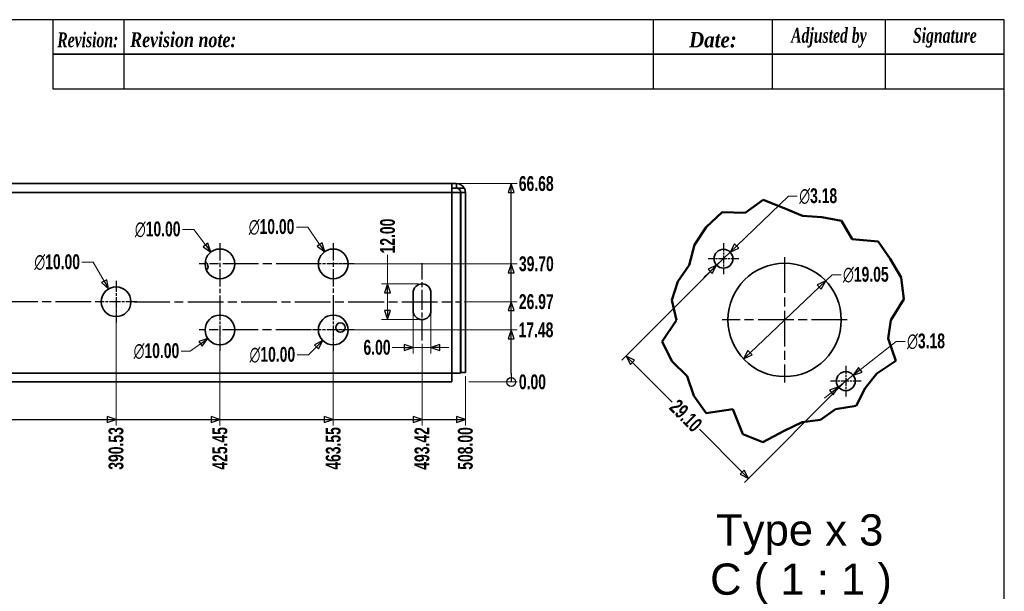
# Model space of a CAD drawing. Header units: millimetres. Extents: x 5 to 414, y 18 to 303.
# Tile 12 of 12: x 248 to 414, y 206 to 303. Entities that reach past the tile are written whole.
import ezdxf
from ezdxf.enums import TextEntityAlignment as Align

# ---------------------------------------------------------------- set-up
doc = ezdxf.new("R2010")
doc.units = ezdxf.units.MM
doc.linetypes.add('CHAIN', pattern=[0.3543, 0.2362, -0.0295, 0.0591, -0.0295])
doc.linetypes.add('DASH_DOT', pattern=[0.182, 0.1181, -0.0295, 0.0049, -0.0295])
for name, color, linetype, lineweight in [('Break Lines(May)', 7, 'Continuous', 50), ('Dimensions(May)', 7, 'Continuous', 25), ('Sketch Geometry(May)', 7, 'Continuous', 35), ('Symbols(May)', 7, 'Continuous', 25), ('Visible Edges(May)', 7, 'Continuous', 35), ('Visible Tangent Edges(May)', 7, 'Continuous', 35)]:
    doc.layers.add(name, color=color, linetype=linetype, lineweight=lineweight)
doc.layers.add('Center Mark(May)', color=1, linetype='DASH_DOT', lineweight=25, true_color=0xff0000)
doc.layers.add('Centerline(May)', color=1, linetype='Continuous', lineweight=25, true_color=0xff0000)
doc.styles.add('DEFAULT-MayBigText', font='arial.ttf')
doc.styles.add('DimISO-30 Roman 2.5', font='romab___.ttf', dxfattribs={"width": 0.7})
doc.styles.add('Text Style216', font='romab___.ttf', dxfattribs={"width": 0.8})
doc.styles.add('Text Style221', font='romab___.ttf', dxfattribs={"width": 0.9})
doc.styles.add('TitleParamH2_5St50-May', font='txt', dxfattribs={"width": 0.7})
doc.styles.add('TitleVariablesH2_5-May', font='romab___.ttf', dxfattribs={"width": 0.7})
doc.dimstyles.new('ISO-30-May', dxfattribs={"dimtxt": 2.5, "dimasz": 1.5, "dimexe": 1, "dimexo": 0.6, "dimgap": 0.4, "dimtad": 0, "dimtoh": 1, "dimrnd": 1e-08, "dimzin": 0, "dimdsep": 46, "dimtxsty": 'DimISO-30 Roman 2.5', "dimblk": 'Filled-1', "dimcen": 0.09, "dimclrd": 132, "dimclre": 132, "dimclrt": 256, "dimazin": 0, "dimtfac": 1.1, "dimtmove": 0, "dimatfit": 3, "dimfxl": 0, "dimtolj": 1, "dimlwd": 18, "dimlwe": 18, "dimarcsym": 0})

# ---------------------------------------------------------------- blocks, each defined once
blk = doc.blocks.new('Borders A3_408x285')
at = {"layer": 'Sketch Geometry(May)', "color": 5, "linetype": 'Continuous', "lineweight": 25, "true_color": 0x0000ff}
for p, q in [((414, 302.5), (6, 302.5)), ((414, 17.5), (414, 302.5))]:
    blk.add_line(p, q, dxfattribs=at)
at = {"layer": 'Sketch Geometry(May)', "color": 172, "linetype": 'Continuous', "lineweight": 25, "true_color": 0x0000c8}
for p, q in [((414, 302.5), (254, 302.5)), ((254, 302.5), (254, 296.7)), ((266, 296.7), (266, 302.5)), ((355, 296.7), (355, 302.5)), ((375, 296.7), (375, 302.5)), ((394, 296.7), (394, 302.5)), ((414, 296.7), (414, 302.5)), ((254, 296.7), (414, 296.7)), ((414, 296.7), (254, 296.7)), ((254, 296.7), (254, 290.9)), ((266, 290.9), (266, 296.7)), ((355, 290.9), (355, 296.7)), ((375, 290.9), (375, 296.7)), ((394, 290.9), (394, 296.7)), ((414, 290.9), (414, 296.7)), ((254, 290.9), (414, 290.9))]:
    blk.add_line(p, q, dxfattribs=at)
at = {"layer": 'Symbols(May)', "color": 1, "true_color": 0xff0000, "line_spacing_factor": 0.4, "style": 'TitleParamH2_5St50-May'}
for s, insert, char_height, width, attachment_point in [('\\fRomantic|b1|i1;Adjusted by', (384.5, 299.46), 2.5, 17, 5), ('\\fRomantic|b1|i1;Revision:', (259.88, 299.09), 2.5, 11.7767, 5), ('\\fRomantic|b1|i1;\\W0.80;Revision note:', (267, 299.11), 2.5, 86.9807, 4), ('\\fRomantic|b1|i1;\\W0.90;\\H2.6000;Date:', (365, 299.11), 2.6, 18, 5), ('\\fRomantic|b1|i1;Signature', (404, 299.46), 2.5, 18, 5)]:
    blk.add_mtext(s, dxfattribs=dict(at, insert=insert, char_height=char_height, width=width, attachment_point=attachment_point))
at = {"layer": 'Symbols(May)', "color": 232, "true_color": 0xd7006b}
for tag, style, width, p in [('Revision', 'Text Style216', 0.8, (260, 293.75)), ('Date', 'Text Style221', 0.9, (365, 293.75)), ('Adjust_by', 'Text Style216', 0.8, (384.5, 293.75))]:
    blk.add_attdef(tag, text='', height=2.5, dxfattribs=dict(at, style=style, width=width)).set_placement(p, align=Align.MIDDLE_CENTER)
at = {"layer": 'Symbols(May)', "color": 232, "true_color": 0xd7006b, "style": 'TitleVariablesH2_5-May', "width": 0.7}
blk.add_attdef('Revision_Note', text='', height=2.5, dxfattribs=at).set_placement((267, 293.75), align=Align.MIDDLE_LEFT)
blk = doc.blocks.new('Filled-1')
at = {"color": 0}
for p, q in [((0, 0), (-1, 0.33)), ((-1, 0.33), (-1, -0.33)), ((-1, 0), (0, 0)), ((-1, -0.33), (0, 0))]:
    blk.add_line(p, q, dxfattribs=at)
at = {"color": 0, "flags": 128}
blk.add_lwpolyline([(-1, -0.33), (0, 0), (-1, 0.33), (-1, -0.33)], dxfattribs=at)
at = {"color": 0}
blk.add_solid([(-1, -0.33), (0, 0), (-1, 0.33), (-1, -0.33)], dxfattribs=at)
blk = doc.blocks.new('*D114')
at = {"layer": 'Defpoints', "color": 0, "linetype": 'Continuous', "transparency": 16777216}
for p in [(366.78, 262.32), (387.35, 241.75), (370.99, 225.39)]:
    blk.add_point(p, dxfattribs=at)
at = {"layer": 'Dimensions(May)', "color": 132, "linetype": 'Continuous', "lineweight": 18, "transparency": 16777216}
for p, q in [((366.35, 261.9), (349.71, 245.26)), ((351.48, 244.9), (358.17, 238.22)), ((386.93, 241.32), (370.29, 224.68)), ((369.93, 226.45), (362.73, 233.65))]:
    blk.add_line(p, q, dxfattribs=at)
at = {"layer": 'Dimensions(May)', "color": 132, "linetype": 'Continuous', "lineweight": 18, "transparency": 16777216, "xscale": 1.5, "yscale": 1.5, "zscale": 1.5}
for p, rotation in [((350.42, 245.96), 135.0000000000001), ((370.99, 225.39), 315.0000000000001)]:
    blk.add_blockref('Filled-1', p, dxfattribs=dict(at, rotation=rotation))
at = {"layer": 'Dimensions(May)', "color": 172, "linetype": 'Continuous', "lineweight": 20, "true_color": 0x0000c8, "transparency": 16777216, "insert": (360.45, 235.93), "char_height": 2.5, "attachment_point": 5, "rotation": 315, "style": 'DimISO-30 Roman 2.5'}
blk.add_mtext('\\A1;29.10', dxfattribs=at)
blk = doc.blocks.new('*D115')
at = {"layer": 'Defpoints', "color": 0, "linetype": 'Continuous', "transparency": 16777216}
for p in [(383.97, 258.59), (370.15, 245.48)]:
    blk.add_point(p, dxfattribs=at)
at = {"layer": 'Dimensions(May)', "color": 132, "linetype": 'Continuous', "lineweight": 18, "transparency": 16777216}
for p, q in [((383.97, 258.59), (385.06, 259.62)), ((385.06, 259.62), (386.56, 259.62)), ((371.24, 246.51), (382.88, 257.56))]:
    blk.add_line(p, q, dxfattribs=at)
at = {"layer": 'Dimensions(May)', "color": 132, "linetype": 'Continuous', "lineweight": 18, "transparency": 16777216, "xscale": 1.5, "yscale": 1.5, "zscale": 1.5}
for p, rotation in [((383.97, 258.59), 43.49519655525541), ((370.15, 245.48), 223.4951965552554)]:
    blk.add_blockref('Filled-1', p, dxfattribs=dict(at, rotation=rotation))
at = {"layer": 'Dimensions(May)', "color": 172, "linetype": 'Continuous', "lineweight": 20, "true_color": 0x0000c8, "transparency": 16777216, "insert": (390.72, 259.62), "char_height": 2.5, "attachment_point": 5, "style": 'DimISO-30 Roman 2.5'}
blk.add_mtext('\\A1;∅19.05', dxfattribs=at)
blk = doc.blocks.new('*D116')
at = {"layer": 'Defpoints', "color": 0, "linetype": 'Continuous', "transparency": 16777216}
for p in [(388.6, 242.73), (386.1, 240.76)]:
    blk.add_point(p, dxfattribs=at)
at = {"layer": 'Dimensions(May)', "color": 132, "linetype": 'Continuous', "lineweight": 18, "transparency": 16777216}
for p, q in [((389.77, 243.66), (395.82, 248.42)), ((395.82, 248.42), (397.32, 248.42)), ((386.1, 240.76), (388.6, 242.73)), ((384.93, 239.83), (383.75, 238.9))]:
    blk.add_line(p, q, dxfattribs=at)
at = {"layer": 'Dimensions(May)', "color": 132, "linetype": 'Continuous', "lineweight": 18, "transparency": 16777216, "xscale": 1.5, "yscale": 1.5, "zscale": 1.5}
for p, rotation in [((388.6, 242.73), 218.2559578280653), ((386.1, 240.76), 38.25595782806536)]:
    blk.add_blockref('Filled-1', p, dxfattribs=dict(at, rotation=rotation))
at = {"layer": 'Dimensions(May)', "color": 172, "linetype": 'Continuous', "lineweight": 20, "true_color": 0x0000c8, "transparency": 16777216, "insert": (400.84, 248.42), "char_height": 2.5, "attachment_point": 5, "style": 'DimISO-30 Roman 2.5'}
blk.add_mtext('\\A1;∅3.18', dxfattribs=at)
blk = doc.blocks.new('*D117')
at = {"layer": 'Defpoints', "color": 0, "linetype": 'Continuous', "transparency": 16777216}
for p in [(367.92, 263.42), (365.63, 261.22)]:
    blk.add_point(p, dxfattribs=at)
at = {"layer": 'Dimensions(May)', "color": 132, "linetype": 'Continuous', "lineweight": 18, "transparency": 16777216}
for p, q in [((369, 264.46), (377.69, 272.83)), ((377.69, 272.83), (379.19, 272.83)), ((365.63, 261.22), (367.92, 263.42)), ((364.55, 260.18), (363.47, 259.14))]:
    blk.add_line(p, q, dxfattribs=at)
at = {"layer": 'Dimensions(May)', "color": 132, "linetype": 'Continuous', "lineweight": 18, "transparency": 16777216, "xscale": 1.5, "yscale": 1.5, "zscale": 1.5}
for p, rotation in [((367.92, 263.42), 223.9330283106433), ((365.63, 261.22), 43.93302831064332)]:
    blk.add_blockref('Filled-1', p, dxfattribs=dict(at, rotation=rotation))
at = {"layer": 'Dimensions(May)', "color": 172, "linetype": 'Continuous', "lineweight": 20, "true_color": 0x0000c8, "transparency": 16777216, "insert": (382.71, 272.83), "char_height": 2.5, "attachment_point": 5, "style": 'DimISO-30 Roman 2.5'}
blk.add_mtext('\\A1;∅3.18', dxfattribs=at)
blk = doc.blocks.new('*D156')
at = {"layer": 'Defpoints', "color": 0, "linetype": 'Continuous', "transparency": 16777216}
for p in [(264.64, 255.09), (69.38, 241.6), (264.64, 234.29)]:
    blk.add_point(p, dxfattribs=at)
at = {"layer": 'Dimensions(May)', "color": 132, "linetype": 'Continuous', "lineweight": 18, "transparency": 16777216}
blk.add_line((264.64, 254.49), (264.64, 234.29), dxfattribs=at)
at = {"layer": 'Dimensions(May)', "color": 172, "linetype": 'Continuous', "lineweight": 20, "true_color": 0x0000c8, "transparency": 16777216, "insert": (264.64, 230.42), "char_height": 2.5, "attachment_point": 5, "rotation": 90, "style": 'DimISO-30 Roman 2.5'}
blk.add_mtext('\\A1;390.53', dxfattribs=at)
blk = doc.blocks.new('*D157')
at = {"layer": 'Defpoints', "color": 0, "linetype": 'Continuous', "transparency": 16777216}
for p in [(282.11, 250.34), (69.38, 241.6), (282.11, 234.29)]:
    blk.add_point(p, dxfattribs=at)
at = {"layer": 'Dimensions(May)', "color": 132, "linetype": 'Continuous', "lineweight": 18, "transparency": 16777216}
blk.add_line((282.11, 249.74), (282.11, 234.29), dxfattribs=at)
at = {"layer": 'Dimensions(May)', "color": 172, "linetype": 'Continuous', "lineweight": 20, "true_color": 0x0000c8, "transparency": 16777216, "insert": (282.11, 230.43), "char_height": 2.5, "attachment_point": 5, "rotation": 90, "style": 'DimISO-30 Roman 2.5'}
blk.add_mtext('\\A1;425.45', dxfattribs=at)
blk = doc.blocks.new('*D158')
at = {"layer": 'Defpoints', "color": 0, "linetype": 'Continuous', "transparency": 16777216}
for p in [(301.16, 250.34), (69.38, 241.6), (301.16, 234.29)]:
    blk.add_point(p, dxfattribs=at)
at = {"layer": 'Dimensions(May)', "color": 132, "linetype": 'Continuous', "lineweight": 18, "transparency": 16777216}
blk.add_line((301.16, 249.74), (301.16, 234.29), dxfattribs=at)
at = {"layer": 'Dimensions(May)', "color": 172, "linetype": 'Continuous', "lineweight": 20, "true_color": 0x0000c8, "transparency": 16777216, "insert": (301.16, 230.43), "char_height": 2.5, "attachment_point": 5, "rotation": 90, "style": 'DimISO-30 Roman 2.5'}
blk.add_mtext('\\A1;463.55', dxfattribs=at)
blk = doc.blocks.new('*D159')
at = {"layer": 'Defpoints', "color": 0, "linetype": 'Continuous', "transparency": 16777216}
for p in [(316.09, 248.59), (69.38, 241.6), (316.09, 234.29)]:
    blk.add_point(p, dxfattribs=at)
at = {"layer": 'Dimensions(May)', "color": 132, "linetype": 'Continuous', "lineweight": 18, "transparency": 16777216}
blk.add_line((316.09, 247.99), (316.09, 234.29), dxfattribs=at)
at = {"layer": 'Dimensions(May)', "color": 172, "linetype": 'Continuous', "lineweight": 20, "true_color": 0x0000c8, "transparency": 16777216, "insert": (316.09, 230.42), "char_height": 2.5, "attachment_point": 5, "rotation": 90, "style": 'DimISO-30 Roman 2.5'}
blk.add_mtext('\\A1;493.42', dxfattribs=at)
blk = doc.blocks.new('*D160')
at = {"layer": 'Defpoints', "color": 0, "linetype": 'Continuous', "transparency": 16777216}
for p in [(323.38, 243.19), (69.38, 241.6), (323.38, 234.29)]:
    blk.add_point(p, dxfattribs=at)
at = {"layer": 'Dimensions(May)', "color": 132, "linetype": 'Continuous', "lineweight": 18, "transparency": 16777216}
blk.add_line((323.38, 242.59), (323.38, 234.29), dxfattribs=at)
at = {"layer": 'Dimensions(May)', "color": 172, "linetype": 'Continuous', "lineweight": 20, "true_color": 0x0000c8, "transparency": 16777216, "insert": (323.38, 230.42), "char_height": 2.5, "attachment_point": 5, "rotation": 90, "style": 'DimISO-30 Roman 2.5'}
blk.add_mtext('\\A1;508.00', dxfattribs=at)
blk = doc.blocks.new('2dTransSymbol8')
at = {"layer": 'Dimensions(May)'}
for p, q in [((245.59, 235.29), (263.14, 235.29)), ((264.64, 235.29), (263.14, 235.79)), ((263.14, 235.79), (263.14, 234.79)), ((263.14, 235.29), (264.64, 235.29)), ((263.14, 234.79), (264.64, 235.29)), ((264.64, 235.29), (280.61, 235.29)), ((282.11, 235.29), (280.61, 235.79)), ((280.61, 235.79), (280.61, 234.79)), ((280.61, 235.29), (282.11, 235.29)), ((280.61, 234.79), (282.11, 235.29)), ((282.11, 235.29), (299.66, 235.29)), ((301.16, 235.29), (299.66, 235.79)), ((299.66, 235.79), (299.66, 234.79)), ((299.66, 235.29), (301.16, 235.29)), ((299.66, 234.79), (301.16, 235.29)), ((301.16, 235.29), (314.59, 235.29)), ((316.09, 235.29), (314.59, 235.79)), ((314.59, 235.79), (314.59, 234.79)), ((314.59, 235.29), (316.09, 235.29)), ((314.59, 234.79), (316.09, 235.29)), ((316.09, 235.29), (321.88, 235.29)), ((323.38, 235.29), (321.88, 235.79)), ((321.88, 235.79), (321.88, 234.79)), ((321.88, 235.29), (323.38, 235.29)), ((321.88, 234.79), (323.38, 235.29))]:
    blk.add_line(p, q, dxfattribs=at)
at = {"layer": 'Dimensions(May)', "flags": 128}
for points in [[(263.14, 234.79), (264.64, 235.29), (263.14, 235.79), (263.14, 234.79)], [(280.61, 234.79), (282.11, 235.29), (280.61, 235.79), (280.61, 234.79)], [(299.66, 234.79), (301.16, 235.29), (299.66, 235.79), (299.66, 234.79)], [(314.59, 234.79), (316.09, 235.29), (314.59, 235.79), (314.59, 234.79)], [(321.88, 234.79), (323.38, 235.29), (321.88, 235.79), (321.88, 234.79)]]:
    blk.add_lwpolyline(points, dxfattribs=at)
at = {"layer": 'Dimensions(May)'}
for points in [[(263.14, 234.79), (264.64, 235.29), (263.14, 235.79), (263.14, 234.79)], [(280.61, 234.79), (282.11, 235.29), (280.61, 235.79), (280.61, 234.79)], [(299.66, 234.79), (301.16, 235.29), (299.66, 235.79), (299.66, 234.79)], [(314.59, 234.79), (316.09, 235.29), (314.59, 235.79), (314.59, 234.79)], [(321.88, 234.79), (323.38, 235.29), (321.88, 235.79), (321.88, 234.79)]]:
    blk.add_solid(points, dxfattribs=at)
blk = doc.blocks.new('*D166')
at = {"layer": 'Defpoints', "color": 0, "linetype": 'Continuous', "transparency": 16777216}
for p in [(323.38, 241.6), (323.38, 241.6), (332.08, 241.6)]:
    blk.add_point(p, dxfattribs=at)
at = {"layer": 'Dimensions(May)', "color": 132, "linetype": 'Continuous', "lineweight": 18, "transparency": 16777216}
blk.add_line((323.98, 241.6), (332.08, 241.6), dxfattribs=at)
at = {"layer": 'Dimensions(May)', "color": 172, "linetype": 'Continuous', "lineweight": 20, "true_color": 0x0000c8, "transparency": 16777216, "insert": (334.65, 241.6), "char_height": 2.5, "attachment_point": 5, "style": 'DimISO-30 Roman 2.5'}
blk.add_mtext('\\A1;0.00', dxfattribs=at)
blk = doc.blocks.new('*D167')
at = {"layer": 'Defpoints', "color": 0, "linetype": 'Continuous', "transparency": 16777216}
for p in [(301.16, 250.34), (332.08, 250.34), (323.38, 241.6)]:
    blk.add_point(p, dxfattribs=at)
at = {"layer": 'Dimensions(May)', "color": 132, "linetype": 'Continuous', "lineweight": 18, "transparency": 16777216}
blk.add_line((301.76, 250.34), (332.08, 250.34), dxfattribs=at)
at = {"layer": 'Dimensions(May)', "color": 172, "linetype": 'Continuous', "lineweight": 20, "true_color": 0x0000c8, "transparency": 16777216, "insert": (335.25, 250.34), "char_height": 2.5, "attachment_point": 5, "style": 'DimISO-30 Roman 2.5'}
blk.add_mtext('\\A1;17.48', dxfattribs=at)
blk = doc.blocks.new('*D168')
at = {"layer": 'Defpoints', "color": 0, "linetype": 'Continuous', "transparency": 16777216}
for p in [(301.16, 261.45), (332.08, 261.45), (323.38, 241.6)]:
    blk.add_point(p, dxfattribs=at)
at = {"layer": 'Dimensions(May)', "color": 132, "linetype": 'Continuous', "lineweight": 18, "transparency": 16777216}
blk.add_line((301.76, 261.45), (332.08, 261.45), dxfattribs=at)
at = {"layer": 'Dimensions(May)', "color": 172, "linetype": 'Continuous', "lineweight": 20, "true_color": 0x0000c8, "transparency": 16777216, "insert": (335.31, 261.45), "char_height": 2.5, "attachment_point": 5, "style": 'DimISO-30 Roman 2.5'}
blk.add_mtext('\\A1;39.70', dxfattribs=at)
blk = doc.blocks.new('*D169')
at = {"layer": 'Defpoints', "color": 0, "linetype": 'Continuous', "transparency": 16777216}
for p in [(322.59, 255.09), (332.08, 255.09), (323.38, 241.6)]:
    blk.add_point(p, dxfattribs=at)
at = {"layer": 'Dimensions(May)', "color": 132, "linetype": 'Continuous', "lineweight": 18, "transparency": 16777216}
blk.add_line((323.19, 255.09), (332.08, 255.09), dxfattribs=at)
at = {"layer": 'Dimensions(May)', "color": 172, "linetype": 'Continuous', "lineweight": 20, "true_color": 0x0000c8, "transparency": 16777216, "insert": (335.3, 255.09), "char_height": 2.5, "attachment_point": 5, "style": 'DimISO-30 Roman 2.5'}
blk.add_mtext('\\A1;26.97', dxfattribs=at)
blk = doc.blocks.new('*D170')
at = {"layer": 'Defpoints', "color": 0, "linetype": 'Continuous', "transparency": 16777216}
for p in [(321.08, 274.94), (332.08, 274.94), (323.38, 241.6)]:
    blk.add_point(p, dxfattribs=at)
at = {"layer": 'Dimensions(May)', "color": 132, "linetype": 'Continuous', "lineweight": 18, "transparency": 16777216}
blk.add_line((321.68, 274.94), (332.08, 274.94), dxfattribs=at)
at = {"layer": 'Dimensions(May)', "color": 172, "linetype": 'Continuous', "lineweight": 20, "true_color": 0x0000c8, "transparency": 16777216, "insert": (335.29, 274.94), "char_height": 2.5, "attachment_point": 5, "style": 'DimISO-30 Roman 2.5'}
blk.add_mtext('\\A1;66.68', dxfattribs=at)
blk = doc.blocks.new('2dTransSymbol10')
at = {"layer": 'Dimensions(May)'}
for p, q in [((331.08, 274.94), (330.58, 273.44)), ((331.08, 273.44), (331.08, 274.94)), ((331.58, 273.44), (331.08, 274.94)), ((330.58, 273.44), (331.58, 273.44)), ((331.08, 261.45), (331.08, 273.44)), ((331.08, 261.45), (330.58, 259.95)), ((330.58, 259.95), (331.58, 259.95)), ((331.08, 259.95), (331.08, 261.45)), ((331.58, 259.95), (331.08, 261.45)), ((331.08, 255.09), (331.08, 259.95)), ((331.08, 255.09), (330.58, 253.59)), ((331.08, 253.59), (331.08, 255.09)), ((331.58, 253.59), (331.08, 255.09)), ((330.58, 253.59), (331.58, 253.59)), ((331.08, 250.34), (331.08, 253.59)), ((331.08, 250.34), (330.58, 248.84)), ((331.08, 248.84), (331.08, 250.34)), ((331.58, 248.84), (331.08, 250.34)), ((330.58, 248.84), (331.58, 248.84)), ((331.08, 243.1), (331.08, 248.84)), ((331.08, 243.1), (331.08, 241.6))]:
    blk.add_line(p, q, dxfattribs=at)
at = {"layer": 'Dimensions(May)', "flags": 128}
for points in [[(331.58, 273.44), (331.08, 274.94), (330.58, 273.44), (331.58, 273.44)], [(331.58, 259.95), (331.08, 261.45), (330.58, 259.95), (331.58, 259.95)], [(331.58, 253.59), (331.08, 255.09), (330.58, 253.59), (331.58, 253.59)], [(331.58, 248.84), (331.08, 250.34), (330.58, 248.84), (331.58, 248.84)]]:
    blk.add_lwpolyline(points, dxfattribs=at)
at = {"layer": 'Dimensions(May)'}
blk.add_circle((331.08, 241.6), 0.75, dxfattribs=at)
for points in [[(331.58, 273.44), (331.08, 274.94), (330.58, 273.44), (331.58, 273.44)], [(331.58, 259.95), (331.08, 261.45), (330.58, 259.95), (331.58, 259.95)], [(331.58, 253.59), (331.08, 255.09), (330.58, 253.59), (331.58, 253.59)], [(331.58, 248.84), (331.08, 250.34), (330.58, 248.84), (331.58, 248.84)]]:
    blk.add_solid(points, dxfattribs=at)
blk = doc.blocks.new('*D182')
at = {"layer": 'Defpoints', "color": 0, "linetype": 'Continuous', "transparency": 16777216}
for p in [(263.39, 257.25), (265.89, 252.92)]:
    blk.add_point(p, dxfattribs=at)
at = {"layer": 'Dimensions(May)', "color": 132, "linetype": 'Continuous', "lineweight": 18, "transparency": 16777216}
for p, q in [((258.91, 261.73), (260.81, 261.73)), ((260.81, 261.73), (262.64, 258.55)), ((264.55, 255.09), (264.73, 255.09)), ((264.64, 255), (264.64, 255.18))]:
    blk.add_line(p, q, dxfattribs=at)
at = {"layer": 'Dimensions(May)', "color": 132, "linetype": 'Continuous', "lineweight": 18, "transparency": 16777216, "xscale": 1.5, "yscale": 1.5, "zscale": 1.5, "rotation": 300.0000000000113}
blk.add_blockref('Filled-1', (263.39, 257.25), dxfattribs=at)
at = {"layer": 'Dimensions(May)', "color": 172, "linetype": 'Continuous', "lineweight": 20, "true_color": 0x0000c8, "transparency": 16777216, "insert": (254.74, 261.73), "char_height": 2.5, "attachment_point": 5, "style": 'DimISO-30 Roman 2.5'}
blk.add_mtext('\\A1;∅10.00', dxfattribs=at)
blk = doc.blocks.new('*D183')
at = {"layer": 'Defpoints', "color": 0, "linetype": 'Continuous', "transparency": 16777216}
for p in [(280.59, 263.44), (283.62, 259.46)]:
    blk.add_point(p, dxfattribs=at)
at = {"layer": 'Dimensions(May)', "color": 132, "linetype": 'Continuous', "lineweight": 18, "transparency": 16777216}
for p, q in [((275.8, 267.24), (277.7, 267.24)), ((277.7, 267.24), (279.68, 264.63)), ((282.02, 261.45), (282.2, 261.45)), ((282.11, 261.36), (282.11, 261.54))]:
    blk.add_line(p, q, dxfattribs=at)
at = {"layer": 'Dimensions(May)', "color": 132, "linetype": 'Continuous', "lineweight": 18, "transparency": 16777216, "xscale": 1.5, "yscale": 1.5, "zscale": 1.5, "rotation": 307.2557195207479}
blk.add_blockref('Filled-1', (280.59, 263.44), dxfattribs=at)
at = {"layer": 'Dimensions(May)', "color": 172, "linetype": 'Continuous', "lineweight": 20, "true_color": 0x0000c8, "transparency": 16777216, "insert": (271.64, 267.24), "char_height": 2.5, "attachment_point": 5, "style": 'DimISO-30 Roman 2.5'}
blk.add_mtext('\\A1;∅10.00', dxfattribs=at)
blk = doc.blocks.new('*D184')
at = {"layer": 'Defpoints', "color": 0, "linetype": 'Continuous', "transparency": 16777216}
for p in [(284.14, 251.78), (280.07, 248.89)]:
    blk.add_point(p, dxfattribs=at)
at = {"layer": 'Dimensions(May)', "color": 132, "linetype": 'Continuous', "lineweight": 18, "transparency": 16777216}
for p, q in [((282.02, 250.34), (282.2, 250.34)), ((282.11, 250.25), (282.11, 250.43)), ((275.6, 246.78), (277.1, 246.78)), ((277.1, 246.78), (278.84, 248.02))]:
    blk.add_line(p, q, dxfattribs=at)
at = {"layer": 'Dimensions(May)', "color": 132, "linetype": 'Continuous', "lineweight": 18, "transparency": 16777216, "xscale": 1.5, "yscale": 1.5, "zscale": 1.5, "rotation": 35.38163427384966}
blk.add_blockref('Filled-1', (280.07, 248.89), dxfattribs=at)
at = {"layer": 'Dimensions(May)', "color": 172, "linetype": 'Continuous', "lineweight": 20, "true_color": 0x0000c8, "transparency": 16777216, "insert": (271.43, 246.78), "char_height": 2.5, "attachment_point": 5, "style": 'DimISO-30 Roman 2.5'}
blk.add_mtext('\\A1;∅10.00', dxfattribs=at)
blk = doc.blocks.new('*D185')
at = {"layer": 'Defpoints', "color": 0, "linetype": 'Continuous', "transparency": 16777216}
for p in [(299.73, 263.5), (302.58, 259.39)]:
    blk.add_point(p, dxfattribs=at)
at = {"layer": 'Dimensions(May)', "color": 132, "linetype": 'Continuous', "lineweight": 18, "transparency": 16777216}
for p, q in [((294.96, 267.64), (296.86, 267.64)), ((296.86, 267.64), (298.87, 264.73)), ((301.07, 261.45), (301.25, 261.45)), ((301.16, 261.36), (301.16, 261.54))]:
    blk.add_line(p, q, dxfattribs=at)
at = {"layer": 'Dimensions(May)', "color": 132, "linetype": 'Continuous', "lineweight": 18, "transparency": 16777216, "xscale": 1.5, "yscale": 1.5, "zscale": 1.5, "rotation": 304.7601265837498}
blk.add_blockref('Filled-1', (299.73, 263.5), dxfattribs=at)
at = {"layer": 'Dimensions(May)', "color": 172, "linetype": 'Continuous', "lineweight": 20, "true_color": 0x0000c8, "transparency": 16777216, "insert": (290.79, 267.64), "char_height": 2.5, "attachment_point": 5, "style": 'DimISO-30 Roman 2.5'}
blk.add_mtext('\\A1;∅10.00', dxfattribs=at)
blk = doc.blocks.new('*D186')
at = {"layer": 'Defpoints', "color": 0, "linetype": 'Continuous', "transparency": 16777216}
for p in [(302.92, 252.1), (299.39, 248.57)]:
    blk.add_point(p, dxfattribs=at)
at = {"layer": 'Dimensions(May)', "color": 132, "linetype": 'Continuous', "lineweight": 18, "transparency": 16777216}
for p, q in [((301.07, 250.34), (301.25, 250.34)), ((301.16, 250.25), (301.16, 250.43)), ((296.98, 246.16), (298.33, 247.51)), ((295.09, 246.16), (296.98, 246.16))]:
    blk.add_line(p, q, dxfattribs=at)
at = {"layer": 'Dimensions(May)', "color": 132, "linetype": 'Continuous', "lineweight": 18, "transparency": 16777216, "xscale": 1.5, "yscale": 1.5, "zscale": 1.5, "rotation": 44.99999999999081}
blk.add_blockref('Filled-1', (299.39, 248.57), dxfattribs=at)
at = {"layer": 'Dimensions(May)', "color": 172, "linetype": 'Continuous', "lineweight": 20, "true_color": 0x0000c8, "transparency": 16777216, "insert": (290.92, 246.16), "char_height": 2.5, "attachment_point": 5, "style": 'DimISO-30 Roman 2.5'}
blk.add_mtext('\\A1;∅10.00', dxfattribs=at)
blk = doc.blocks.new('*D189')
at = {"layer": 'Defpoints', "color": 0, "linetype": 'Continuous', "transparency": 16777216}
for p in [(316.09, 258.09), (310.3, 252.09), (316.09, 252.09)]:
    blk.add_point(p, dxfattribs=at)
at = {"layer": 'Dimensions(May)', "color": 132, "linetype": 'Continuous', "lineweight": 18, "transparency": 16777216}
for p, q in [((310.3, 258.09), (310.3, 262.95)), ((315.49, 258.09), (309.3, 258.09)), ((310.3, 253.59), (310.3, 256.59)), ((315.49, 252.09), (309.3, 252.09))]:
    blk.add_line(p, q, dxfattribs=at)
at = {"layer": 'Dimensions(May)', "color": 132, "linetype": 'Continuous', "lineweight": 18, "transparency": 16777216, "xscale": 1.5, "yscale": 1.5, "zscale": 1.5}
for p, rotation in [((310.3, 258.09), 90), ((310.3, 252.09), 270)]:
    blk.add_blockref('Filled-1', p, dxfattribs=dict(at, rotation=rotation))
at = {"layer": 'Dimensions(May)', "color": 172, "linetype": 'Continuous', "lineweight": 20, "true_color": 0x0000c8, "transparency": 16777216, "insert": (310.3, 266.13), "char_height": 2.5, "attachment_point": 5, "rotation": 90, "style": 'DimISO-30 Roman 2.5'}
blk.add_mtext('\\A1;12.00', dxfattribs=at)
blk = doc.blocks.new('*D190')
at = {"layer": 'Defpoints', "color": 0, "linetype": 'Continuous', "transparency": 16777216}
for p in [(314.59, 253.59), (317.59, 253.59), (317.59, 247.41)]:
    blk.add_point(p, dxfattribs=at)
at = {"layer": 'Dimensions(May)', "color": 132, "linetype": 'Continuous', "lineweight": 18, "transparency": 16777216}
for p, q in [((314.59, 252.99), (314.59, 246.41)), ((317.59, 252.99), (317.59, 246.41)), ((313.09, 247.41), (311.09, 247.41)), ((317.59, 247.41), (314.59, 247.41)), ((319.09, 247.41), (320.59, 247.41))]:
    blk.add_line(p, q, dxfattribs=at)
at = {"layer": 'Dimensions(May)', "color": 132, "linetype": 'Continuous', "lineweight": 18, "transparency": 16777216, "xscale": 1.5, "yscale": 1.5, "zscale": 1.5}
blk.add_blockref('Filled-1', (314.59, 247.41), dxfattribs=at)
at = {"layer": 'Dimensions(May)', "color": 132, "linetype": 'Continuous', "lineweight": 18, "transparency": 16777216, "xscale": 1.5, "yscale": 1.5, "zscale": 1.5, "rotation": 180}
blk.add_blockref('Filled-1', (317.59, 247.41), dxfattribs=at)
at = {"layer": 'Dimensions(May)', "color": 172, "linetype": 'Continuous', "lineweight": 20, "true_color": 0x0000c8, "transparency": 16777216, "insert": (308.52, 247.41), "char_height": 2.5, "attachment_point": 5, "style": 'DimISO-30 Roman 2.5'}
blk.add_mtext('\\A1;6.00', dxfattribs=at)

msp = doc.modelspace()

# ---------------------------------------------------------------- linework, layer by layer
at = {"layer": 'Break Lines(May)'}
for p, q in [((370.4268, 270.052), (373.435, 272.2054)), ((373.435, 272.2054), (376.9983, 270.8446)), ((363.8734, 267.6386), (366.5338, 270.122)), ((366.5338, 270.122), (370.4268, 270.052)), ((376.9983, 270.8446), (380.092, 269.5421)), ((380.092, 269.5421), (383.3045, 269.3231)), ((383.3045, 269.3231), (386.6392, 268.6956)), ((386.6392, 268.6956), (388.4233, 265.6127)), ((361.907, 264.6601), (363.8734, 267.6386)), ((388.4233, 265.6127), (392.7812, 265.2404)), ((392.7812, 265.2404), (394.8192, 262.2859)), ((361.0279, 261.2174), (361.907, 264.6601)), ((394.8192, 262.2859), (396.6544, 259.1512)), ((359.0902, 258.515), (361.0279, 261.2174)), ((358.091, 255.3308), (359.0902, 258.515)), ((396.6544, 259.1512), (397.099, 255.5413)), ((358.8907, 251.997), (358.091, 255.3308)), ((397.099, 255.5413), (394.9057, 251.997)), ((356.4918, 248.3811), (358.8907, 251.997)), ((394.9057, 251.997), (394.4447, 248.9207)), ((358.0903, 245.115), (356.4918, 248.3811)), ((394.4447, 248.9207), (395.7653, 245.1663)), ((360.6766, 242.5736), (358.0903, 245.115)), ((395.7653, 245.1663), (392.5869, 242.9969)), ((361.8036, 239.2471), (360.6766, 242.5736)), ((392.5869, 242.9969), (390.6117, 240.574)), ((390.6117, 240.574), (389.0735, 237.6063)), ((363.8834, 236.3673), (361.8036, 239.2471)), ((368.3506, 237.0187), (363.8834, 236.3673)), ((370.0159, 232.8129), (368.3506, 237.0187)), ((385.6404, 237.0284), (383.0931, 235.2517)), ((389.0735, 237.6063), (385.6404, 237.0284)), ((383.0931, 235.2517), (380.0187, 234.8675)), ((380.0187, 234.8675), (376.9983, 233.3812)), ((373.3798, 231.4756), (370.0159, 232.8129)), ((376.9983, 233.3812), (373.3798, 231.4756))]:
    msp.add_line(p, q, dxfattribs=at)
at = {"layer": 'Center Mark(May)', "linetype": 'CHAIN', "ltscale": 12.408963}
msp.add_line((282.1055, 264.9487), (282.1055, 253.7815), dxfattribs=at)
at = {"layer": 'Center Mark(May)', "linetype": 'CHAIN', "ltscale": 12.343701}
msp.add_line((301.1555, 264.9487), (301.1555, 253.8402), dxfattribs=at)
at = {"layer": 'Center Mark(May)', "linetype": 'CHAIN', "ltscale": 5.750398}
for p, q in [((366.7756, 264.9069), (366.7756, 259.7319)), ((369.3631, 262.3194), (364.1881, 262.3194)), ((387.3496, 244.3329), (387.3496, 239.1579)), ((389.9371, 241.7454), (384.7621, 241.7454))]:
    msp.add_line(p, q, dxfattribs=at)
at = {"layer": 'Center Mark(May)', "linetype": 'CHAIN', "ltscale": 25.402201}
for p, q in [((377.0626, 262.5574), (377.0626, 241.5074)), ((297.5881, 261.4487), (278.6055, 261.4487)), ((260.4649, 255.086), (242.093, 255.086)), ((387.5876, 252.0324), (366.5376, 252.0324)), ((297.5293, 250.3362), (278.6055, 250.3362))]:
    msp.add_line(p, q, dxfattribs=at)
at = {"layer": 'Center Mark(May)', "linetype": 'CHAIN', "ltscale": 7.778352}
for p, q in [((304.6555, 261.4487), (297.6555, 261.4487)), ((264.643, 258.586), (264.643, 251.586)), ((268.143, 255.086), (261.143, 255.086)), ((282.1055, 253.8362), (282.1055, 246.8362)), ((301.1555, 253.8362), (301.1555, 246.8362)), ((304.6555, 250.3362), (297.6555, 250.3362))]:
    msp.add_line(p, q, dxfattribs=at)
at = {"layer": 'Centerline(May)', "linetype": 'CHAIN', "ltscale": 14.445597}
msp.add_line((316.0907, 248.586), (316.0907, 261.586), dxfattribs=at)
at = {"layer": 'Centerline(May)', "linetype": 'CHAIN', "ltscale": 25.402201}
msp.add_line((267.694, 255.086), (322.5907, 255.086), dxfattribs=at)
at = {"layer": 'Visible Edges(May)'}
for p, q in [((71.6835, 274.9361), (321.0774, 274.9361)), ((321.0774, 274.9361), (321.8805, 274.9361)), ((321.0774, 274.9361), (321.0774, 273.4361)), ((321.8805, 274.1861), (321.0774, 274.1861)), ((322.5774, 273.4361), (321.0774, 273.4361)), ((322.5774, 273.4361), (322.5774, 243.0986)), ((322.6305, 273.4361), (323.3805, 273.4361)), ((322.6305, 243.1861), (322.6305, 273.4361)), ((323.3805, 273.4361), (323.3805, 243.1861)), ((314.5907, 253.586), (314.5907, 256.586)), ((317.5907, 256.586), (317.5907, 253.586)), ((321.0774, 241.5986), (321.0774, 243.0986)), ((322.5774, 243.0986), (321.0774, 243.0986)), ((323.3805, 243.1861), (322.6305, 243.1861)), ((321.0774, 241.5986), (71.6835, 241.5986))]:
    msp.add_line(p, q, dxfattribs=at)
for centre, radius in [((282.1055, 261.4487), 2.5), ((301.1555, 261.4487), 2.5), ((366.7756, 262.3194), 1.5875), ((377.0626, 252.0324), 9.525), ((264.643, 255.086), 2.5), ((282.1055, 250.3362), 2.5), ((301.1555, 250.3362), 2.5), ((302.362, 250.7426), 0.7937), ((387.3496, 241.7454), 1.5875)]:
    msp.add_circle(centre, radius, dxfattribs=at)
for centre, radius, start, end in [((321.8805, 273.4361), 1.5, 30, 90), ((321.8805, 273.4361), 0.75, 0, 90), ((321.8805, 273.4361), 1.5, 0, 30), ((279.3115, 261.0296), 0.7938, 310.310811, 66.750721), ((316.0907, 256.586), 1.5, 0, 180), ((316.0907, 253.586), 1.5, 180, 0)]:
    msp.add_arc(centre, radius, start, end, dxfattribs=at)
at = {"layer": 'Visible Tangent Edges(May)'}
for p, q in [((321.8805, 274.9361), (321.8805, 274.1861)), ((321.0774, 273.4361), (71.6835, 273.4361)), ((321.0774, 243.0986), (321.0774, 273.4361)), ((323.1795, 274.1861), (321.8805, 274.1861)), ((71.6835, 243.0986), (321.0774, 243.0986))]:
    msp.add_line(p, q, dxfattribs=at)

# ---------------------------------------------------------------- block references
msp.add_blockref('Borders A3_408x285', (0, 0))
at = {"layer": 'Dimensions(May)'}
for name in ['2dTransSymbol10', '2dTransSymbol8']:
    msp.add_blockref(name, (0, 0), dxfattribs=at)

# ---------------------------------------------------------------- texts
at = {"layer": 'Symbols(May)', "color": 1, "true_color": 0xff0000, "char_height": 5.25, "attachment_point": 7, "style": 'DEFAULT-MayBigText'}
for s, insert in [('Type x 3', (365.5441, 212.5169)), ('C ( 1 : 1 )', (364.5312, 204.251))]:
    msp.add_mtext(s, dxfattribs=dict(at, insert=insert))

# ---------------------------------------------------------------- dimensions: what is measured, and where the dimension line sits
at = {"layer": 'Dimensions(May)', "color": 132, "linetype": 'Continuous', "lineweight": 20, "true_color": 0x00cccc}
for feature_location, offset, dtype, origin, picture, middle in [((321.077428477, 274.9360581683), (10.998009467, 0), 0, (323.3804614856, 241.5985581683), '*D170', (335.2893144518, 274.9360581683)), ((301.1555, 261.4487), (30.92, 0), 0, (323.3805, 241.5986), '*D168', (335.3086, 261.4487)), ((322.5907, 255.086), (9.4848, 0), 0, (323.3805, 241.5986), '*D169', (335.3034, 255.086)), ((264.6429614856, 255.0859581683), (0, -20.8004066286), 1, (69.3804614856, 241.5985581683), '*D156', (264.6429614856, 230.4215282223)), ((301.1555, 250.3362), (30.92, 0), 0, (323.3805, 241.5986), '*D167', (335.2508, 250.3362)), ((282.1055, 250.3362), (0, -16.0506), 1, (69.3805, 241.5986), '*D157', (282.1055, 230.4254)), ((301.1555, 250.3362), (0, -16.0506), 1, (69.3805, 241.5986), '*D158', (301.1555, 230.4254)), ((316.0907, 248.586), (0, -14.3004), 1, (69.3805, 241.5986), '*D159', (316.0907, 230.4164)), ((323.3805, 243.1861), (0, -8.9005), 1, (69.3805, 241.5986), '*D160', (323.3805, 230.4164)), ((323.3804614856, 241.5985581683), (8.6949764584, 0), 0, (323.3804614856, 241.5985581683), '*D166', (334.6545861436, 241.5985581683))]:
    dim = msp.add_ordinate_dim(feature_location=feature_location, offset=offset, dtype=dtype, origin=origin, dimstyle='ISO-30-May', override={"dimtad": 0, "dimdec": 2, "dimlfac": 2, "dimtp": 0, "dimtm": 0, "dimtdec": 2}, dxfattribs=at)
    dim.commit()
    dim.dimension.update_dxf_attribs({"geometry": picture, "text_midpoint": middle})
for p1, p2, override, picture, middle in [((365.6323, 261.2179), (367.9188, 263.4208), {"dimtih": 1, "dimdec": 2, "dimlfac": 1, "dimtp": 0, "dimtm": 0, "dimtdec": 2, "dimatfit": 2}, '*D117', (382.7132, 272.8335)), ((283.6189, 259.4588), (280.592, 263.4385), {"dimtih": 1, "dimdec": 2, "dimlfac": 2, "dimtp": 0, "dimtm": 0, "dimtdec": 2, "dimtofl": 0}, '*D183', (271.6354, 267.2391)), ((302.5808, 259.3948), (299.7301, 263.5025), {"dimtih": 1, "dimdec": 2, "dimlfac": 2, "dimtp": 0, "dimtm": 0, "dimtdec": 2, "dimtofl": 0}, '*D185', (290.7939, 267.6382)), ((265.893, 252.9209), (263.393, 257.251), {"dimtih": 1, "dimdec": 2, "dimlfac": 2, "dimtp": 0, "dimtm": 0, "dimtdec": 2, "dimtofl": 0}, '*D182', (254.7396, 261.7323)), ((370.1528, 245.4764), (383.9723, 258.5884), {"dimtih": 1, "dimdec": 2, "dimlfac": 1, "dimtp": 0, "dimtm": 0, "dimtdec": 2, "dimatfit": 2}, '*D115', (390.7222, 259.6208)), ((284.1437, 251.7837), (280.0672, 248.8886), {"dimtih": 1, "dimdec": 2, "dimlfac": 2, "dimtp": 0, "dimtm": 0, "dimtdec": 2, "dimtofl": 0}, '*D184', (271.4332, 246.7833)), ((302.9232, 252.1039), (299.3877, 248.5684), {"dimtih": 1, "dimdec": 2, "dimlfac": 2, "dimtp": 0, "dimtm": 0, "dimtdec": 2, "dimtofl": 0}, '*D186', (290.9158, 246.1625)), ((386.103, 240.7624), (388.5962, 242.7283), {"dimtih": 1, "dimdec": 2, "dimlfac": 1, "dimtp": 0, "dimtm": 0, "dimtdec": 2, "dimatfit": 2}, '*D116', (400.8407, 248.4214))]:
    dim = msp.add_diameter_dim_2p(p1=p1, p2=p2, dimstyle='ISO-30-May', override=override, dxfattribs=at)
    dim.commit()
    dim.dimension.update_dxf_attribs({"geometry": picture, "text_midpoint": middle, "dimtype": 163})
for base, p1, p2, angle, override, picture, middle in [((310.3042, 252.086), (316.0907, 258.086), (316.0907, 252.086), 90, {"dimtoh": 0, "dimdec": 2, "dimlfac": 2, "dimtp": 0, "dimtm": 0, "dimtdec": 2, "dimtofl": 0, "dimatfit": 2}, '*D189', (310.3042, 266.1254)), ((370.9933, 225.3891), (366.7756, 262.3194), (387.3496, 241.7454), 135, {"dimtoh": 0, "dimdec": 2, "dimtp": 0, "dimtm": 0, "dimtdec": 2, "dimtofl": 0, "dimatfit": 1}, '*D114', (360.4495, 235.9329))]:
    dim = msp.add_linear_dim(base=base, p1=p1, p2=p2, angle=angle, dimstyle='ISO-30-May', override=override, dxfattribs=at)
    dim.commit()
    dim.dimension.update_dxf_attribs({"geometry": picture, "text_midpoint": middle, "dimtype": 160})
dim = msp.add_linear_dim(base=(317.5907, 247.4054), p1=(314.5907, 253.586), p2=(317.5907, 253.586), dimstyle='ISO-30-May', override={"dimtoh": 0, "dimdec": 2, "dimlfac": 2, "dimtp": 0, "dimtm": 0, "dimtdec": 2, "dimtofl": 1, "dimatfit": 1}, dxfattribs=at)
dim.commit()
dim.dimension.update_dxf_attribs({"geometry": '*D190', "text_midpoint": (308.5183, 247.4054), "dimtype": 160})

doc.saveas('drawing.dxf')
